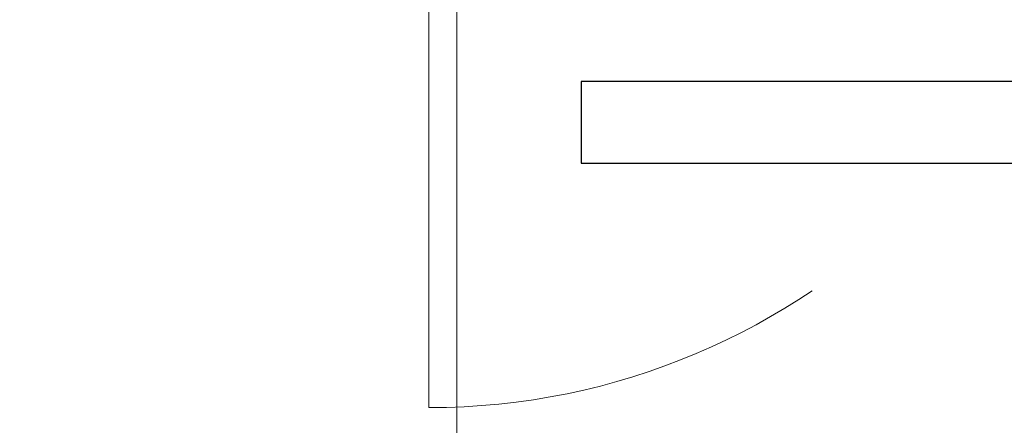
# Model space of a CAD drawing. Header units: centimetres. Extents: x -1631 to 21770, y -8842 to 3590.
# Tile 85 of 142: x 311 to 384, y 1611 to 1641. Entities that reach past the tile are written whole.
import ezdxf

# ---------------------------------------------------------------- set-up
doc = ezdxf.new("R2010")
doc.units = ezdxf.units.CM
doc.linetypes.add('Dash', pattern=[60, 30, -30])
for name, color, linetype, lineweight in [('A-DETL', 90, 'Continuous', 9), ('A-DOOR', 31, 'Continuous', 13), ('A-DOOR-HDLN', 31, 'Dash', 9), ('A-WALL-IDEN', 211, 'Continuous', 13)]:
    doc.layers.add(name, color=color, linetype=linetype, lineweight=lineweight)
doc.layers.add('E_oprawy', color=12, linetype='Continuous')

# ---------------------------------------------------------------- blocks, each defined once
blk = doc.blocks.new('Schueco_FWS_ADS-75-SimplySmart_inw_Family-02 - FWS SI insert unit 90-2368395-6_piętro IV __13_80 m_ - stan projektowany')
at = {"layer": 'A-DOOR'}
blk.add_line((72.3, 58.25), (72.3, 7.6), dxfattribs=at)
at = {"layer": 'A-DOOR-HDLN'}
blk.add_arc((72.3, 7.6), 50.65, 90, 180, dxfattribs=at)
blk = doc.blocks.new('MPN2')
at = {"layer": 'E_oprawy', "linetype": 'ByBlock'}
blk.add_lwpolyline([(-60, 3), (-60, -3), (60, -3), (60, 3)], close=True, dxfattribs=at)

msp = doc.modelspace()

# ---------------------------------------------------------------- linework, layer by layer
at = {"layer": 'A-DETL', "linetype": 'Dash', "lineweight": 25}
msp.add_open_spline([(-555.623, 1472.575), (-478.908, 1472.575), (-476.079, 1472.575), (-439.123, 1472.575), (-439.123, 1435.619), (-439.123, 1432.79), (-439.123, 1329.11), (-439.123, 1326.281), (-439.123, 1289.326), (-402.167, 1289.326), (-399.339, 1289.326), (54.377, 1289.326), (347.204, 1289.326), (391.666, 1289.326), (418.55, 1316.21), (413.877, 1393.928), (413.877, 1663.126)], degree=3, knots=[0, 0, 0, 0, 1.274059, 2.1133, 2.95254, 4.521491, 5.717221, 7.286172, 8.125412, 8.964652, 14.361634, 22.556861, 31.207392, 35.311818, 37.065318, 41.276562, 41.276562, 41.276562, 41.276562], dxfattribs=at)
at = {"layer": 'A-WALL-IDEN'}
msp.add_line((343.644, 1670.726), (343.644, 1605.153), dxfattribs=at)

# ---------------------------------------------------------------- block references
at = {"layer": 'A-DOOR', "rotation": 180}
msp.add_blockref('Schueco_FWS_ADS-75-SimplySmart_inw_Family-02 - FWS SI insert unit 90-2368395-6_piętro IV __13_80 m_ - stan projektowany', (413.877, 1670.726), dxfattribs=at)
at = {"layer": 'E_oprawy'}
msp.add_blockref('MPN2', (412.822, 1633.507), dxfattribs=at)

doc.saveas('drawing.dxf')
